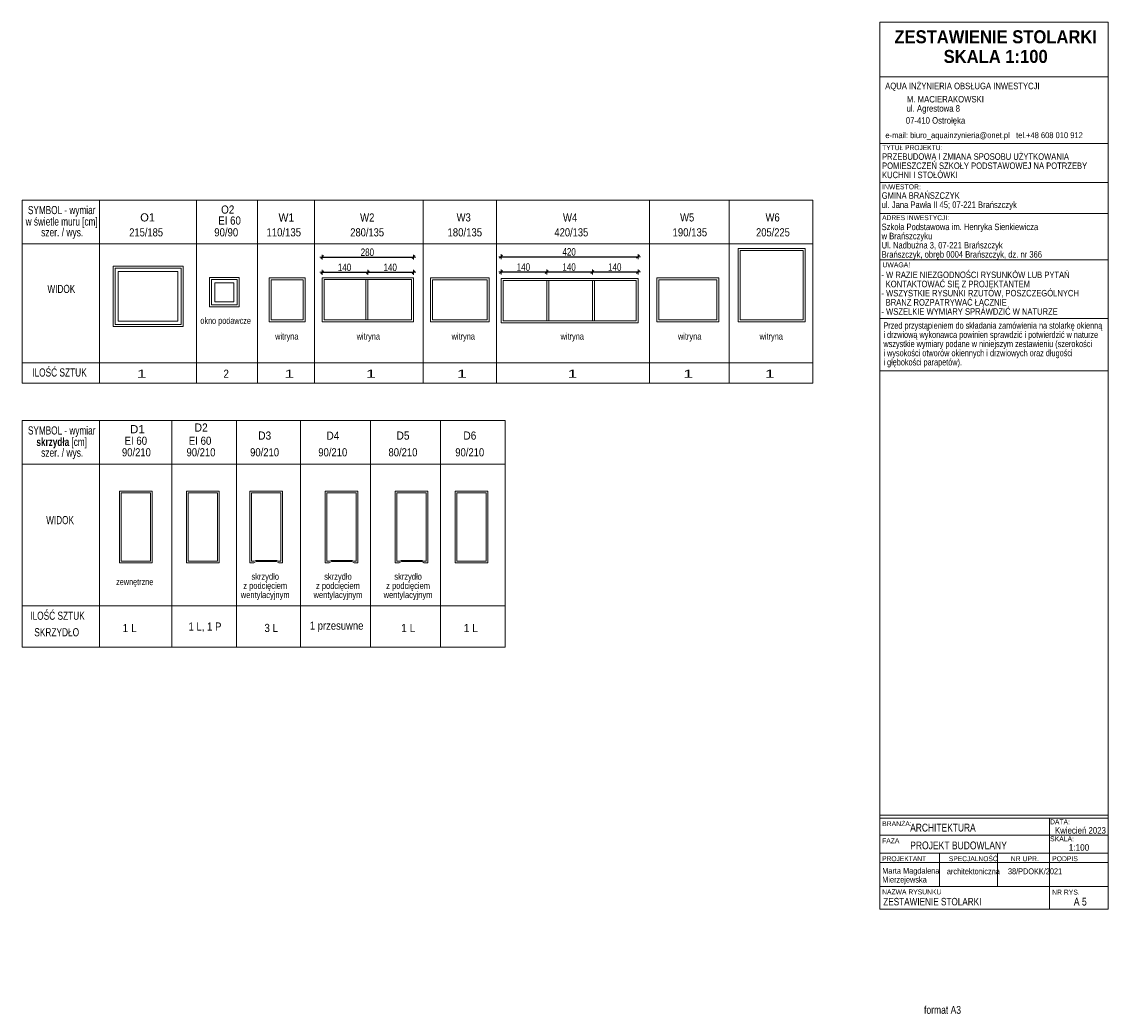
# Model space of a CAD drawing. Header units: centimetres. Extents: x -1347 to 2026, y -2118 to 922.
import ezdxf

# ---------------------------------------------------------------- set-up
doc = ezdxf.new("R2010")
doc.units = ezdxf.units.CM
doc.header["$PDMODE"] = 65
doc.layers.add('Standard', color=7, linetype='Continuous', lineweight=25)
doc.styles.add('ARIAL', font='ARIAL.TTF')
doc.dimstyles.new('_DIMSTYLE_2', dxfattribs={"dimtxt": 22.9, "dimasz": 15, "dimexe": 0, "dimexo": 0.0001, "dimgap": 11.45, "dimtad": 2, "dimdec": 0, "dimrnd": 1, "dimzin": 12, "dimdsep": 46, "dimtxsty": 'ARIAL', "dimblk1": 'ALL_ML_STRICH', "dimblk2": 'ALL_ML_STRICH', "dimsah": 1, "dimcen": 0, "dimse1": 1, "dimse2": 1, "dimclrd": 7, "dimclre": 7, "dimclrt": 7, "dimadec": 0, "dimazin": 0, "dimtfac": 1, "dimtdec": 0, "dimtix": 1, "dimtmove": 2, "dimatfit": 3, "dimfxl": 1, "dimtzin": 0, "dimlwd": 0, "dimlwe": 13, "dimarcsym": 0})
doc.dimstyles.new('_DIMSTYLE_3', dxfattribs={"dimtxt": 22.9, "dimasz": 15, "dimexe": 0, "dimexo": 0.0001, "dimgap": 11.45, "dimtad": 2, "dimdec": 0, "dimrnd": 1, "dimzin": 12, "dimdsep": 46, "dimtxsty": 'ARIAL', "dimblk1": 'ALL_ML_STRICH', "dimblk2": 'ALL_ML_STRICH', "dimsah": 1, "dimcen": 0, "dimse1": 1, "dimse2": 1, "dimclrd": 7, "dimclre": 7, "dimclrt": 7, "dimadec": 0, "dimazin": 0, "dimtfac": 1, "dimtdec": 0, "dimtix": 1, "dimtmove": 2, "dimatfit": 3, "dimfxl": 1, "dimtzin": 0, "dimlwd": 0, "dimlwe": 13, "dimarcsym": 0})

# ---------------------------------------------------------------- blocks, each defined once
blk = doc.blocks.new('ALL_ML_STRICH')
at = {"color": 0, "linetype": 'ByBlock', "lineweight": -2}
for p, q in [((-1, 0), (0.5, 0)), ((-0.3, -0.3), (0.3, 0.3)), ((0, -0.5), (0, 0.5))]:
    blk.add_line(p, q, dxfattribs=at)
blk = doc.blocks.new('*D3')
at = {"layer": 'DEFPOINTS', "color": 7, "linetype": 'ByBlock', "lineweight": 13}
for p in [(-426.3, 201.6), (-426.3, 119.1), (-146.3, 109.8)]:
    blk.add_point(p, dxfattribs=at)
at = {"layer": 'Standard', "color": 7, "linetype": 'ByBlock', "lineweight": -2}
blk.add_line((-426.3, 201.6), (-146.3, 201.6), dxfattribs=at)
at = {"layer": 'Standard', "color": 7, "linetype": 'ByBlock', "lineweight": 13, "xscale": 15, "yscale": 15, "zscale": 15, "rotation": 180}
blk.add_blockref('ALL_ML_STRICH', (-426.3, 201.6), dxfattribs=at)
at = {"layer": 'Standard', "color": 7, "linetype": 'ByBlock', "lineweight": 13, "xscale": 15, "yscale": 15, "zscale": 15}
blk.add_blockref('ALL_ML_STRICH', (-146.3, 201.6), dxfattribs=at)
at = {"layer": 'Standard', "color": 7, "linetype": 'ByBlock', "lineweight": 13, "insert": (-287.8, 216.5), "char_height": 22.9, "width": 52.846, "attachment_point": 5, "style": 'ARIAL'}
blk.add_mtext('\\W0.77;\\A1;{280}', dxfattribs=at)
blk = doc.blocks.new('*D4')
at = {"layer": 'DEFPOINTS', "color": 7, "linetype": 'ByBlock', "lineweight": 13}
for p in [(-426.3, 155.3), (-426.3, 89.1), (-286.3, 45.7)]:
    blk.add_point(p, dxfattribs=at)
at = {"layer": 'Standard', "color": 7, "linetype": 'ByBlock', "lineweight": -2}
blk.add_line((-426.3, 155.3), (-286.3, 155.3), dxfattribs=at)
at = {"layer": 'Standard', "color": 7, "linetype": 'ByBlock', "lineweight": 13, "xscale": 15, "yscale": 15, "zscale": 15, "rotation": 180}
blk.add_blockref('ALL_ML_STRICH', (-426.3, 155.3), dxfattribs=at)
at = {"layer": 'Standard', "color": 7, "linetype": 'ByBlock', "lineweight": 13, "xscale": 15, "yscale": 15, "zscale": 15}
blk.add_blockref('ALL_ML_STRICH', (-286.3, 155.3), dxfattribs=at)
at = {"layer": 'Standard', "color": 7, "linetype": 'ByBlock', "lineweight": 13, "insert": (-357.8, 170.1), "char_height": 22.9, "width": 52.846, "attachment_point": 5, "style": 'ARIAL'}
blk.add_mtext('\\W0.77;\\A1;{140}', dxfattribs=at)
blk = doc.blocks.new('*D5')
at = {"layer": 'DEFPOINTS', "color": 7, "linetype": 'ByBlock', "lineweight": 13}
for p in [(-286.3, 155.3), (-146.3, 89.1), (-286.3, 45.7)]:
    blk.add_point(p, dxfattribs=at)
at = {"layer": 'Standard', "color": 7, "linetype": 'ByBlock', "lineweight": -2}
blk.add_line((-286.3, 155.3), (-146.3, 155.3), dxfattribs=at)
at = {"layer": 'Standard', "color": 7, "linetype": 'ByBlock', "lineweight": 13, "xscale": 15, "yscale": 15, "zscale": 15, "rotation": 180}
blk.add_blockref('ALL_ML_STRICH', (-286.3, 155.3), dxfattribs=at)
at = {"layer": 'Standard', "color": 7, "linetype": 'ByBlock', "lineweight": 13, "xscale": 15, "yscale": 15, "zscale": 15}
blk.add_blockref('ALL_ML_STRICH', (-146.3, 155.3), dxfattribs=at)
at = {"layer": 'Standard', "color": 7, "linetype": 'ByBlock', "lineweight": 13, "insert": (-217.8, 170.1), "char_height": 22.9, "width": 52.846, "attachment_point": 5, "style": 'ARIAL'}
blk.add_mtext('\\W0.77;\\A1;{140}', dxfattribs=at)
blk = doc.blocks.new('*D6')
at = {"layer": 'DEFPOINTS', "color": 7, "linetype": 'ByBlock', "lineweight": 13}
for p in [(122.2, 202.8), (122.2, 125.3), (542.2, 104.6)]:
    blk.add_point(p, dxfattribs=at)
at = {"layer": 'Standard', "color": 7, "linetype": 'ByBlock', "lineweight": -2}
blk.add_line((122.2, 202.8), (542.2, 202.8), dxfattribs=at)
at = {"layer": 'Standard', "color": 7, "linetype": 'ByBlock', "lineweight": 13, "xscale": 15, "yscale": 15, "zscale": 15, "rotation": 180}
blk.add_blockref('ALL_ML_STRICH', (122.2, 202.8), dxfattribs=at)
at = {"layer": 'Standard', "color": 7, "linetype": 'ByBlock', "lineweight": 13, "xscale": 15, "yscale": 15, "zscale": 15}
blk.add_blockref('ALL_ML_STRICH', (542.2, 202.8), dxfattribs=at)
at = {"layer": 'Standard', "color": 7, "linetype": 'ByBlock', "lineweight": 13, "insert": (330.7, 217.6), "char_height": 22.9, "width": 52.846, "attachment_point": 5, "style": 'ARIAL'}
blk.add_mtext('\\W0.77;\\A1;{420}', dxfattribs=at)
blk = doc.blocks.new('*D7')
at = {"layer": 'DEFPOINTS', "color": 7, "linetype": 'ByBlock', "lineweight": 13}
for p in [(122.2, 156.3), (262.2, 110.1), (122.2, 89.1)]:
    blk.add_point(p, dxfattribs=at)
at = {"layer": 'Standard', "color": 7, "linetype": 'ByBlock', "lineweight": -2}
blk.add_line((122.2, 156.3), (262.2, 156.3), dxfattribs=at)
at = {"layer": 'Standard', "color": 7, "linetype": 'ByBlock', "lineweight": 13, "xscale": 15, "yscale": 15, "zscale": 15, "rotation": 180}
blk.add_blockref('ALL_ML_STRICH', (122.2, 156.3), dxfattribs=at)
at = {"layer": 'Standard', "color": 7, "linetype": 'ByBlock', "lineweight": 13, "xscale": 15, "yscale": 15, "zscale": 15}
blk.add_blockref('ALL_ML_STRICH', (262.2, 156.3), dxfattribs=at)
at = {"layer": 'Standard', "color": 7, "linetype": 'ByBlock', "lineweight": 13, "insert": (190.7, 171.1), "char_height": 22.9, "width": 52.846, "attachment_point": 5, "style": 'ARIAL'}
blk.add_mtext('\\W0.77;\\A1;{140}', dxfattribs=at)
blk = doc.blocks.new('*D8')
at = {"layer": 'DEFPOINTS', "color": 7, "linetype": 'ByBlock', "lineweight": 13}
for p in [(262.2, 156.3), (262.2, 110.1), (402.2, 112.7)]:
    blk.add_point(p, dxfattribs=at)
at = {"layer": 'Standard', "color": 7, "linetype": 'ByBlock', "lineweight": -2}
blk.add_line((262.2, 156.3), (402.2, 156.3), dxfattribs=at)
at = {"layer": 'Standard', "color": 7, "linetype": 'ByBlock', "lineweight": 13, "xscale": 15, "yscale": 15, "zscale": 15, "rotation": 180}
blk.add_blockref('ALL_ML_STRICH', (262.2, 156.3), dxfattribs=at)
at = {"layer": 'Standard', "color": 7, "linetype": 'ByBlock', "lineweight": 13, "xscale": 15, "yscale": 15, "zscale": 15}
blk.add_blockref('ALL_ML_STRICH', (402.2, 156.3), dxfattribs=at)
at = {"layer": 'Standard', "color": 7, "linetype": 'ByBlock', "lineweight": 13, "insert": (330.7, 171.1), "char_height": 22.9, "width": 52.846, "attachment_point": 5, "style": 'ARIAL'}
blk.add_mtext('\\W0.77;\\A1;{140}', dxfattribs=at)
blk = doc.blocks.new('*D9')
at = {"layer": 'DEFPOINTS', "color": 7, "linetype": 'ByBlock', "lineweight": 13}
for p in [(402.2, 156.3), (402.2, 112.7), (542.2, 122.2)]:
    blk.add_point(p, dxfattribs=at)
at = {"layer": 'Standard', "color": 7, "linetype": 'ByBlock', "lineweight": -2}
blk.add_line((402.2, 156.3), (542.2, 156.3), dxfattribs=at)
at = {"layer": 'Standard', "color": 7, "linetype": 'ByBlock', "lineweight": 13, "xscale": 15, "yscale": 15, "zscale": 15, "rotation": 180}
blk.add_blockref('ALL_ML_STRICH', (402.2, 156.3), dxfattribs=at)
at = {"layer": 'Standard', "color": 7, "linetype": 'ByBlock', "lineweight": 13, "xscale": 15, "yscale": 15, "zscale": 15}
blk.add_blockref('ALL_ML_STRICH', (542.2, 156.3), dxfattribs=at)
at = {"layer": 'Standard', "color": 7, "linetype": 'ByBlock', "lineweight": 13, "insert": (470.7, 171.1), "char_height": 22.9, "width": 52.846, "attachment_point": 5, "style": 'ARIAL'}
blk.add_mtext('\\W0.77;\\A1;{140}', dxfattribs=at)

msp = doc.modelspace()

# ---------------------------------------------------------------- linework, layer by layer
at = {"layer": 'Standard', "color": 7, "linetype": 'ByBlock', "lineweight": 13}
for p, q in [((1283.7, 922.3), (1983.7, 922.3)), ((1283.7, 754.5), (1283.7, 922.3)), ((1983.7, 922.3), (1983.7, -1797)), ((1983.7, 754.5), (1283.7, 754.5)), ((1283.7, 754.5), (1283.7, -1797)), ((1283.7, 550), (1983.7, 550)), ((1283.7, 430), (1983.7, 430)), ((-1346.4, 376.3), (-1346.4, -185.2)), ((-1346.4, 376.3), (1078.3, 376.3)), ((-1108.9, 376.3), (-1108.9, -185.2)), ((-811.5, 376.3), (-811.5, -185.2)), ((-624.8, 376.3), (-624.8, -185.2)), ((-450.2, 376.3), (-450.2, -185.2)), ((-116.7, 376.3), (-116.7, -185.2)), ((108.3, 376.3), (108.3, -185.2)), ((577.3, 376.3), (577.3, -185.2)), ((577.3, 376.3), (577.3, -185.2)), ((821.3, 376.3), (821.3, -185.2)), ((1078.3, 376.3), (1078.3, -185.2)), ((1283.7, 335.4), (1983.7, 335.4)), ((-1346.4, 242.3), (1078.3, 242.3)), ((849.4, 228.1), (1054.4, 228.1)), ((849.4, 228.1), (849.4, 3.1)), ((1054.4, 228.1), (849.4, 228.1)), ((855.4, 9.1), (855.4, 222.1)), ((855.4, 222.1), (1048.4, 222.1)), ((1048.4, 222.1), (1048.4, 9.1)), ((1054.4, 228.1), (1054.4, 3.1)), ((1054.4, 3.1), (1054.4, 228.1)), ((-852.4, 174), (-1067.4, 174)), ((-1067.4, 174), (-1067.4, -11)), ((-852.4, -11), (-852.4, 174)), ((1283.7, 193.6), (1983.7, 193.6)), ((-1061.4, -5), (-1061.4, 168)), ((-1061.4, 168), (-858.4, 168)), ((-1051.4, 5), (-1051.4, 158)), ((-1051.4, 158), (-868.4, 158)), ((-868.4, 158), (-868.4, 5)), ((-858.4, 168), (-858.4, -5)), ((-681.3, 139), (-771.3, 139)), ((-771.3, 139), (-771.3, 49)), ((-681.3, 49), (-681.3, 139)), ((-478.4, 138.5), (-588.4, 138.5)), ((-588.4, 138.5), (-588.4, 3.5)), ((-478.4, 3.5), (-478.4, 138.5)), ((-146.3, 138.6), (-426.3, 138.6)), ((-426.3, 138.6), (-426.3, 3.6)), ((-146.3, 3.6), (-146.3, 138.6)), ((85.4, 138.1), (-94.6, 138.1)), ((-94.6, 138.1), (-94.6, 3.1)), ((85.4, 3.1), (85.4, 138.1)), ((542.2, 135.6), (122.2, 135.6)), ((122.2, 135.6), (122.2, 0.6)), ((542.2, 0.6), (542.2, 135.6)), ((599.4, 138.1), (599.4, 3.1)), ((789.4, 138.1), (599.4, 138.1)), ((789.4, 3.1), (789.4, 138.1)), ((-765.3, 55), (-765.3, 133)), ((-765.3, 133), (-687.3, 133)), ((-755.3, 65), (-755.3, 123)), ((-755.3, 123), (-697.3, 123)), ((-697.3, 123), (-697.3, 65)), ((-687.3, 133), (-687.3, 55)), ((-582.4, 9.5), (-582.4, 132.5)), ((-582.4, 132.5), (-484.4, 132.5)), ((-484.4, 132.5), (-484.4, 9.5)), ((-420.3, 9.6), (-420.3, 132.6)), ((-420.3, 132.6), (-152.3, 132.6)), ((-292.3, 132.6), (-292.3, 9.6)), ((-286.3, 132.6), (-286.3, 9.6)), ((-152.3, 132.6), (-152.3, 9.6)), ((-88.6, 9.1), (-88.6, 132.1)), ((-88.6, 132.1), (79.4, 132.1)), ((79.4, 132.1), (79.4, 9.1)), ((128.2, 6.6), (128.2, 129.6)), ((128.2, 129.6), (536.2, 129.6)), ((262.2, 6.6), (262.2, 129.6)), ((268.2, 6.6), (268.2, 129.6)), ((402.2, 6.6), (402.2, 129.6)), ((408.2, 6.6), (408.2, 129.6)), ((536.2, 129.6), (536.2, 6.6)), ((605.4, 9.1), (605.4, 132.1)), ((605.4, 132.1), (783.4, 132.1)), ((783.4, 132.1), (783.4, 9.1)), ((-771.3, 49), (-681.3, 49)), ((-687.3, 55), (-765.3, 55)), ((-697.3, 65), (-755.3, 65)), ((-868.4, 5), (-1051.4, 5)), ((-588.4, 3.5), (-478.4, 3.5)), ((-484.4, 9.5), (-582.4, 9.5)), ((-426.3, 3.6), (-146.3, 3.6)), ((-152.3, 9.6), (-420.3, 9.6)), ((-94.6, 3.1), (85.4, 3.1)), ((79.4, 9.1), (-88.6, 9.1)), ((122.2, 0.6), (542.2, 0.6)), ((536.2, 6.6), (128.2, 6.6)), ((599.4, 3.1), (789.4, 3.1)), ((783.4, 9.1), (605.4, 9.1)), ((849.4, 3.1), (1054.4, 3.1)), ((1048.4, 9.1), (855.4, 9.1)), ((1283.7, 13.6), (1983.7, 13.6)), ((-1067.4, -11), (-852.4, -11)), ((-858.4, -5), (-1061.4, -5)), ((-1346.4, -122.2), (1078.3, -122.2)), ((1283.7, -147.4), (1983.7, -147.4)), ((-1346.4, -185.2), (1078.3, -185.2)), ((-1346.4, -299.2), (-1346.4, -993.7)), ((-1346.4, -299.2), (134.4, -299.2)), ((-1108.9, -299.2), (-1108.9, -993.7)), ((-887.1, -299.2), (-887.1, -993.7)), ((-689.5, -299.2), (-689.5, -993.7)), ((-493.3, -299.2), (-493.3, -993.7)), ((-278.3, -299.2), (-278.3, -993.7)), ((-278.3, -299.2), (-278.3, -993.7)), ((-63.3, -299.2), (-63.3, -993.7)), ((134.4, -299.2), (134.4, -993.7)), ((-1346.4, -433.2), (134.4, -433.2)), ((-1047.2, -735.4), (-1047.2, -515.4)), ((-1047.2, -515.4), (-947.2, -515.4)), ((-952.2, -520.4), (-1042.2, -520.4)), ((-1042.2, -520.4), (-1042.2, -730.4)), ((-952.2, -730.4), (-952.2, -520.4)), ((-947.2, -515.4), (-947.2, -735.4)), ((-842.2, -735.4), (-842.2, -515.4)), ((-842.2, -515.4), (-742.2, -515.4)), ((-747.2, -520.4), (-837.2, -520.4)), ((-837.2, -520.4), (-837.2, -730.4)), ((-747.2, -730.4), (-747.2, -520.4)), ((-742.2, -515.4), (-742.2, -735.4)), ((-648.2, -735.4), (-648.2, -515.4)), ((-648.2, -515.4), (-548.2, -515.4)), ((-553.2, -520.4), (-643.2, -520.4)), ((-643.2, -520.4), (-643.2, -730.4)), ((-553.2, -730.4), (-553.2, -520.4)), ((-548.2, -515.4), (-548.2, -735.4)), ((-417.2, -735.4), (-417.2, -515.4)), ((-417.2, -515.4), (-317.2, -515.4)), ((-322.2, -520.4), (-412.2, -520.4)), ((-412.2, -520.4), (-412.2, -730.4)), ((-322.2, -730.4), (-322.2, -520.4)), ((-317.2, -515.4), (-317.2, -735.4)), ((-202.2, -735.4), (-202.2, -515.4)), ((-202.2, -515.4), (-102.2, -515.4)), ((-107.2, -520.4), (-197.2, -520.4)), ((-197.2, -520.4), (-197.2, -730.4)), ((-107.2, -730.4), (-107.2, -520.4)), ((-102.2, -515.4), (-102.2, -735.4)), ((-18.4, -735.4), (-18.4, -515.4)), ((-18.4, -515.4), (81.6, -515.4)), ((76.6, -520.4), (-13.4, -520.4)), ((-13.4, -520.4), (-13.4, -730.4)), ((76.6, -730.4), (76.6, -520.4)), ((81.6, -515.4), (81.6, -735.4)), ((-947.2, -735.4), (-1047.2, -735.4)), ((-1042.2, -730.4), (-952.2, -730.4)), ((-742.2, -735.4), (-842.2, -735.4)), ((-837.2, -730.4), (-747.2, -730.4)), ((-636, -735.4), (-648.2, -735.4)), ((-643.2, -730.4), (-634.5, -730.4)), ((-636, -735.4), (-629, -731.4)), ((-634.5, -730.4), (-629.9, -728.4)), ((-565.5, -728.4), (-629.9, -728.4)), ((-566.4, -731.4), (-629, -731.4)), ((-559.4, -735.4), (-566.4, -731.4)), ((-560.9, -730.4), (-565.5, -728.4)), ((-560.9, -730.4), (-553.2, -730.4)), ((-548.2, -735.4), (-559.4, -735.4)), ((-405, -735.4), (-417.2, -735.4)), ((-412.2, -730.4), (-403.5, -730.4)), ((-405, -735.4), (-398, -731.4)), ((-403.5, -730.4), (-398.9, -728.4)), ((-334.5, -728.4), (-398.9, -728.4)), ((-335.4, -731.4), (-398, -731.4)), ((-328.4, -735.4), (-335.4, -731.4)), ((-329.9, -730.4), (-334.5, -728.4)), ((-329.9, -730.4), (-322.2, -730.4)), ((-317.2, -735.4), (-328.4, -735.4)), ((-190, -735.4), (-202.2, -735.4)), ((-197.2, -730.4), (-188.5, -730.4)), ((-190, -735.4), (-183, -731.4)), ((-188.5, -730.4), (-183.8, -728.4)), ((-119.5, -728.4), (-183.8, -728.4)), ((-120.3, -731.4), (-183, -731.4)), ((-113.3, -735.4), (-120.3, -731.4)), ((-114.8, -730.4), (-119.5, -728.4)), ((-114.8, -730.4), (-107.2, -730.4)), ((-102.2, -735.4), (-113.3, -735.4)), ((81.6, -735.4), (-18.4, -735.4)), ((-13.4, -730.4), (76.6, -730.4)), ((-1346.4, -867.7), (134.4, -867.7)), ((-1346.4, -993.7), (134.4, -993.7)), ((1283.7, -1508.4), (1983.7, -1508.4)), ((1283.7, -1518.4), (1983.7, -1518.4)), ((1803.3, -1518.4), (1803.3, -1797)), ((1283.7, -1570.6), (1983.7, -1570.6)), ((1283.7, -1625.2), (1983.7, -1625.2)), ((1466.1, -1727.6), (1466.1, -1625.2)), ((1643.8, -1727.6), (1643.8, -1625.2)), ((1283.7, -1653.9), (1983.7, -1653.9)), ((1283.7, -1727.6), (1983.7, -1727.6)), ((1283.7, -1797), (1983.7, -1797))]:
    msp.add_line(p, q, dxfattribs=at)

# ---------------------------------------------------------------- texts
at = {"layer": 'Standard', "color": 7, "linetype": 'ByBlock', "lineweight": 35, "insert": (1638.4, 897), "char_height": 40, "width": 639.922, "attachment_point": 2, "line_spacing_factor": 0.903614, "style": 'ARIAL'}
msp.add_mtext('{\\fArial|i0|b1;\\H40.000000;\\W0.909091;\\C7;ZESTAWIENIE STOLARKI}\\P{\\fArial|i0|b1;\\H40.000000;\\W0.909091;\\C7;SKALA 1:100}\\P', dxfattribs=at)
at = {"layer": 'Standard', "color": 7, "linetype": 'ByBlock', "lineweight": 13, "style": 'ARIAL'}
for s, insert, char_height, width, attachment_point in [('\\W0.84;AQUA\\~INŻYNIERIA\\~OBSŁUGA\\~INWESTYCJI', (1299.6, 723.5), 20, 478.383, 4), ('\\W0.85;M.\\~MACIERAKOWSKI', (1366.2, 685.6), 20, 240.15, 4), ('\\W0.85;ul.\\~Agrestowa\\~8', (1365.3, 654.5), 20, 169.618, 4), ('\\W0.85;07-410\\~Ostrołęka', (1362.9, 617.5), 20, 187.918, 4), ('\\W0.84;e-mail:\\~biuro_aquainzynieria@onet.pl\\~\\~\\~tel.+48\\~608\\~010\\~912', (1300.3, 572.6), 18, 560.073, 4), ('\\W0.78;TYTUŁ\\~PROJEKTU:', (1290.3, 537), 15, 152.006, 4), ('\\W0.80;INWESTOR:', (1290.3, 417), 15, 97.309, 4), ('\\W0.87;O2', (-736.2, 334.6), 25, 48.18, 7), ('\\W0.97;O1', (-984.2, 310.6), 25, 49.462, 7), ('\\W0.85;EI\\~60', (-744.9, 301), 25, 75.933, 7), ('\\W0.92;W1', (-560.2, 310.6), 25, 53.532, 7), ('\\W0.84;W2', (-310.2, 310.6), 25, 52.484, 7), ('\\W0.83;W3', (-14.2, 310.6), 25, 52.427, 7), ('\\W0.84;W4', (311.8, 310.6), 25, 52.448, 7), ('\\W0.83;W5', (670.8, 310.6), 25, 52.391, 7), ('\\W0.83;W6', (932.8, 310.6), 25, 52.427, 7), ('\\W0.78;ADRES\\~INWESTYCJI:', (1290.3, 322.4), 15, 168.138, 4), ('\\W0.74;szer.\\~/\\~wys.', (-1223.4, 274), 25, 134.92, 5), ('\\W0.82;215/185', (-1017.8, 264.8), 25, 111.942, 7), ('\\W0.84;90/90', (-757.2, 264.8), 25, 80.778, 7), ('\\W0.84;110/135', (-597.2, 264.8), 25, 112.178, 7), ('\\W0.82;280/135', (-340.2, 264.8), 25, 111.942, 7), ('\\W0.84;180/135', (-42.2, 264.8), 25, 112.178, 7), ('\\W0.82;420/135', (285.8, 264.8), 25, 111.895, 7), ('\\W0.84;190/135', (647.8, 264.8), 25, 112.178, 7), ('\\W0.82;205/225', (903.8, 264.8), 25, 111.942, 7), ('\\W0.80;UWAGA!', (1291.3, 177.9), 15, 71.399, 4), ('\\W0.72;WIDOK', (-1268.6, 91.3), 25, 94.243, 7), ('\\W0.73;okno\\~podawcze', (-722.3, 4), 20, 147.97, 5), ('\\W0.74;witryna', (-534.8, -44.1), 20, 71.43, 5), ('\\W0.74;witryna', (-284.8, -44.1), 20, 71.43, 5), ('\\W0.74;witryna', (6.2, -44.1), 20, 71.43, 5), ('\\W0.74;witryna', (340.2, -44.1), 20, 71.43, 5), ('\\W0.74;witryna', (700.2, -44.1), 20, 71.43, 5), ('\\W0.74;witryna', (950.2, -44.1), 20, 71.43, 5), ('\\W0.73;ILOŚĆ\\~SZTUK', (-1315.4, -164.8), 25, 174.146, 7), ('\\W1.53;1', (-994.6, -168.3), 25, 33.258, 7), ('\\W0.85;2', (-728.9, -168.3), 25, 24.766, 7), ('\\W1.53;1', (-541.9, -168.3), 25, 33.258, 7), ('\\W1.53;1', (-291.9, -168.3), 25, 33.258, 7), ('\\W1.53;1', (-12.9, -168.3), 25, 33.258, 7), ('\\W1.53;1', (326.1, -168.3), 25, 33.258, 7), ('\\W1.53;1', (681.1, -168.3), 25, 33.258, 7), ('\\W1.53;1', (931.1, -168.3), 25, 33.258, 7), ('\\W1.01;D1', (-1015.4, -338.2), 25, 48.676, 7), ('\\W0.90;D2', (-817.4, -333.2), 25, 47.236, 7), ('\\W0.89;D3', (-622.4, -358.2), 25, 47.159, 7), ('\\W0.89;D4', (-413.4, -358.2), 25, 47.187, 7), ('\\W0.89;D5', (-198.3, -358.2), 25, 47.111, 7), ('\\W0.89;D6', (6.5, -358.2), 25, 47.159, 7), ('\\W0.85;EI\\~60', (-1032.4, -374), 25, 75.933, 7), ('\\W0.85;EI\\~60', (-835.4, -374), 25, 75.933, 7), ('\\W0.74;szer.\\~/\\~wys.', (-1223.4, -401.5), 25, 134.92, 5), ('\\W0.83;90/210', (-1040.2, -409.5), 25, 96.379, 7), ('\\W0.83;90/210', (-842.2, -409.5), 25, 96.379, 7), ('\\W0.83;90/210', (-647.2, -409.5), 25, 96.379, 7), ('\\W0.83;90/210', (-438.2, -409.5), 25, 96.379, 7), ('\\W0.83;80/210', (-223.1, -409.5), 25, 96.376, 7), ('\\W0.83;90/210', (-18.3, -409.5), 25, 96.379, 7), ('\\W0.72;WIDOK', (-1272.5, -617.3), 25, 94.243, 7), ('\\W0.73;zewnętrzne', (-1001, -796.8), 20, 110.774, 5), ('\\W0.73;ILOŚĆ\\~SZTUK', (-1321.4, -910.3), 25, 174.146, 7), ('\\W0.73;SKRZYDŁO', (-1308.9, -961.1), 25, 145.086, 7), ('\\W0.90;1\\~L', (-1038.3, -947.9), 25, 50.22, 7), ('\\W0.84;1\\~L,\\~1\\~P', (-836.3, -947.9), 25, 106.809, 7), ('\\W0.85;3\\~L', (-603.3, -947.9), 25, 49.65, 7), ('\\W0.83;1\\~przesuwne', (-464.3, -947.9), 25, 169.676, 7), ('\\W0.90;1\\~L', (-184.3, -947.9), 25, 50.22, 7), ('\\W0.90;1\\~L', (7.5, -947.9), 25, 50.22, 7), ('\\W0.80;BRANŻA:', (1290.3, -1535.1), 15, 76.008, 4), ('\\W0.77;ARCHITEKTURA', (1376.3, -1547.2), 24, 210.494, 4), ('\\W0.82;DATA:', (1805.3, -1529.4), 15, 53.62, 4), ('\\W0.86;Kwiecień\\~2023', (1820.1, -1555.7), 20, 161.056, 4), ('\\W0.79;FAZA', (1290.3, -1587.3), 15, 47.11, 4), ('\\W0.80;SKALA:', (1805.3, -1581.6), 15, 62.551, 4), ('\\W0.78;PROJEKT\\~BUDOWLANY', (1376.3, -1601.8), 24, 302.249, 4), ('\\W0.90;1:100', (1862.3, -1607.9), 20, 67.565, 4), ('\\W0.78;PROJEKTANT', (1290.3, -1642.5), 15, 112.599, 4), ('\\W0.78;SPECJALNOŚĆ', (1494.9, -1642.5), 15, 124.516, 4), ('\\W0.80;NR\\~UPR.', (1684.7, -1642.5), 15, 72.574, 4), ('\\W0.80;PODPIS', (1811.3, -1642.5), 15, 66.945, 4), ('\\W0.79;NAZWA\\~RYSUNKU', (1290.3, -1744.3), 15, 147.819, 4), ('\\W0.80;NR\\~RYS.', (1811.3, -1744.9), 15, 71.61, 4), ('\\W0.78;ZESTAWIENIE\\~STOLARKI', (1293.8, -1774.1), 23, 305.575, 4), ('\\W0.79;A\\~5', (1877.8, -1774.1), 24, 48.267, 4), ('\\W0.78;format\\~A3', (1418.8, -2105.9), 24, 121.372, 4)]:
    msp.add_mtext(s, dxfattribs=dict(at, insert=insert, char_height=char_height, width=width, attachment_point=attachment_point))
at = {"layer": 'Standard', "color": 7, "linetype": 'ByBlock', "lineweight": 13, "line_spacing_factor": 0.843373, "style": 'ARIAL'}
for s, insert, char_height, width, attachment_point in [('{\\fArial|i0|b0;\\H20.000000;\\W0.833333;\\C7;PRZEBUDOWA I ZMIANA SPOSOBU UŻYTKOWANIA}\\P{\\fArial|i0|b0;\\H20.000000;\\W0.833333;\\C7;POMIESZCZEŃ SZKOŁY PODSTAWOWEJ NA POTRZEBY}\\P{\\fArial|i0|b0;\\H20.000000;\\W0.833333;\\C7;KUCHNI I STOŁÓWKI }\\P', (1290.1, 519.9), 20, 637.257, 1), ('{\\fArial|i0|b0;\\H20.000000;\\W0.833333;\\C7;GMINA BRAŃSZCZYK}\\P{\\fArial|i0|b0;\\H20.000000;\\W0.833333;\\C7;ul. Jana Pawła II 45; 07-221 Brańszczyk}\\P', (1289, 400.4), 20, 533.398, 1), ('{\\fArial|i0|b0;\\H25.000000;\\W0.720000;\\C7;SYMBOL - wymiar}\\P{\\fArial|i0|b0;\\H25.000000;\\W0.720000;\\C7;w świetle muru [cm]}\\P', (-1225, 358.4), 25, 286.265, 2), ('{\\fArial|i0|b0;\\H20.000000;\\W0.833333;\\C7;Szkoła Podstawowa im. Henryka Sienkiewicza}\\P{\\fArial|i0|b0;\\H20.000000;\\W0.833333;\\C7;w Brańszczyku}\\P{\\fArial|i0|b0;\\H20.000000;\\W0.833333;\\C7;Ul. Nadbużna 3, 07-221 Brańszczyk}\\P{\\fArial|i0|b0;\\H20.000000;\\W0.833333;\\C7;Brańszczyk, obręb 0004 Brańszczyk, dz. nr 366}\\P', (1288.7, 304.4), 20, 661.752, 1), ('{\\fArial|i0|b0;\\H20.000000;\\W0.833333;\\C7;- W RAZIE NIEZGODNOŚCI RYSUNKÓW LUB PYTAŃ}\\P{\\fArial|i0|b0;\\H20.000000;\\W0.833333;\\C7;  KONTAKTOWAĆ SIĘ Z PROJEKTANTEM}\\P{\\fArial|i0|b0;\\H20.000000;\\W0.833333;\\C7;- WSZYSTKIE RYSUNKI RZUTÓW, POSZCZEGÓLNYCH}\\P{\\fArial|i0|b0;\\H20.000000;\\W0.833333;\\C7;  BRANŻ ROZPATRYWAĆ ŁĄCZNIE}\\P{\\fArial|i0|b0;\\H20.000000;\\W0.833333;\\C7;- WSZELKIE WYMIARY SPRAWDZIĆ W NATURZE}\\P', (1288.2, 157.4), 20, 614.219, 1), ('{\\fArial|i0|b0;\\H20.000000;\\W0.800000;\\C7;Przed przystąpieniem do składania zamówienia na stolarkę okienną}\\P{\\fArial|i0|b0;\\H20.000000;\\W0.800000;\\C7;i drzwiową wykonawca powinien sprawdzić i potwierdzić w naturze}\\P{\\fArial|i0|b0;\\H20.000000;\\W0.800000;\\C7;wszystkie wymiary podane w niniejszym zestawieniu (szerokości}\\P{\\fArial|i0|b0;\\H20.000000;\\W0.800000;\\C7;i wysokości otworów okiennych i drzwiowych oraz długości}\\P{\\fArial|i0|b0;\\H20.000000;\\W0.800000;\\C7;i głębokości parapetów).}\\P', (1294.2, 2.1), 20, 870.457, 1), ('{\\fArial|i0|b0;\\H25.000000;\\W0.720000;\\C7;SYMBOL - wymiar}\\P{\\fArial|i0|b1;\\H25.000000;\\W0.720000;\\C7;skrzydła\\fArial|i0|b0; [cm]}\\P', (-1225, -317.1), 25, 223.265, 2), ('{\\fArial|i0|b0;\\H20.000000;\\W0.720000;\\C7;skrzydło}\\P{\\fArial|i0|b0;\\H20.000000;\\W0.720000;\\C7;z podcięciem}\\P{\\fArial|i0|b0;\\H20.000000;\\W0.720000;\\C7;wentylacyjnym}\\P', (-601, -767.3), 20, 158.581, 2), ('{\\fArial|i0|b0;\\H20.000000;\\W0.720000;\\C7;skrzydło}\\P{\\fArial|i0|b0;\\H20.000000;\\W0.720000;\\C7;z podcięciem}\\P{\\fArial|i0|b0;\\H20.000000;\\W0.720000;\\C7;wentylacyjnym}\\P', (-378, -767.3), 20, 158.581, 2), ('{\\fArial|i0|b0;\\H20.000000;\\W0.720000;\\C7;skrzydło}\\P{\\fArial|i0|b0;\\H20.000000;\\W0.720000;\\C7;z podcięciem}\\P{\\fArial|i0|b0;\\H20.000000;\\W0.720000;\\C7;wentylacyjnym}\\P', (-163, -767.3), 20, 158.581, 2)]:
    msp.add_mtext(s, dxfattribs=dict(at, insert=insert, char_height=char_height, width=width, attachment_point=attachment_point))
at = {"layer": 'Standard', "color": 7, "linetype": 'ByBlock', "lineweight": 18, "char_height": 18, "attachment_point": 4, "style": 'ARIAL'}
for s, insert, width in [('\\W0.82;Marta\\~Magdalena', (1290.6, -1682.1), 164.798), ('\\W0.82;Mierzejewska', (1290.6, -1709.1), 130.036)]:
    msp.add_mtext(s, dxfattribs=dict(at, insert=insert, width=width))
at = {"layer": 'Standard', "color": 7, "linetype": 'ByBlock', "lineweight": 25, "insert": (1488.9, -1681.1), "char_height": 18, "width": 312.359, "attachment_point": 4, "style": 'ARIAL'}
msp.add_mtext('\\W0.78;architektoniczna\\~\\~\\~\\~38/PDOKK/2021', dxfattribs=at)

# ---------------------------------------------------------------- dimensions: what is measured, and where the dimension line sits
at = {"layer": 'Standard', "color": 7, "linetype": 'ByBlock', "lineweight": 13}
for base, p1, p2, dimstyle, picture, middle in [((-146.3, 201.6), (-426.3, 119.1), (-146.3, 109.8), '_DIMSTYLE_2', '*D3', (-287.8, 216.5)), ((542.2, 202.8), (122.2, 125.3), (542.2, 104.6), '_DIMSTYLE_3', '*D6', (330.7, 217.6)), ((-286.3, 155.3), (-426.3, 89.1), (-286.3, 45.8), '_DIMSTYLE_3', '*D4', (-357.8, 170.1)), ((-146.3, 155.3), (-286.3, 45.8), (-146.3, 89.1), '_DIMSTYLE_3', '*D5', (-217.8, 170.1)), ((262.2, 156.3), (122.2, 89.1), (262.2, 110.1), '_DIMSTYLE_3', '*D7', (190.7, 171.1)), ((402.2, 156.3), (262.2, 110.1), (402.2, 112.7), '_DIMSTYLE_3', '*D8', (330.7, 171.1)), ((542.2, 156.3), (402.2, 112.7), (542.2, 122.2), '_DIMSTYLE_3', '*D9', (470.7, 171.1))]:
    dim = msp.add_linear_dim(base=base, p1=p1, p2=p2, dimstyle=dimstyle, override={"dimpost": '<>', "dimclrd": 7, "dimclre": 7, "dimclrt": 7, "dimlwd": 0, "dimlwe": 13}, dxfattribs=at)
    dim.commit()
    dim.dimension.update_dxf_attribs({"geometry": picture, "text_midpoint": middle})

doc.saveas('drawing.dxf')
